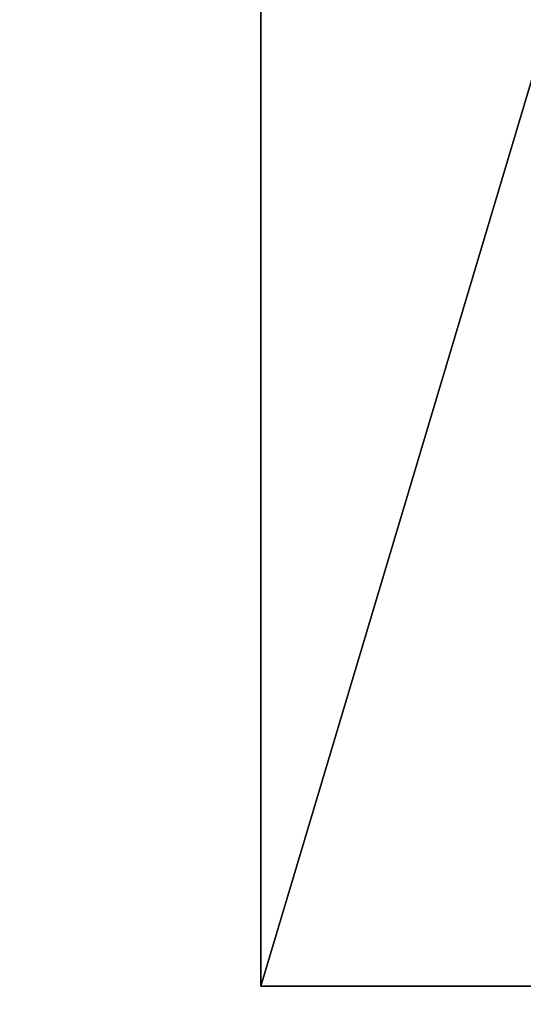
# Model space of a CAD drawing. Header units: millimetres. Extents: x -610 to 610, y -610 to 610.
# Tile 9 of 240: x -195 to -160, y -265 to -195. Entities that reach past the tile are written whole.
import ezdxf

# ---------------------------------------------------------------- set-up
doc = ezdxf.new("R2010")
doc.units = ezdxf.units.MM
doc.layers.add('M-EQPM', color=50, linetype='Continuous', lineweight=30)

# ---------------------------------------------------------------- blocks, each defined once
blk = doc.blocks.new('Renson_Healthbox 3_Control Unit_Control Module - Bathroom Module-22950-_3D_')
at = {"layer": 'M-EQPM'}
mesh = blk.add_polyface(dxfattribs=at)
corners = [(86, -7.77, 61.511), (86, -29.803, 83.544), (86, -59.528, 59.528), (86, -83.544, 29.803), (86, -61.511, 7.77), (86, -58.335, 21.002), (86, -52.348, 33.221), (86, -43.841, 43.841), (86, -33.221, 52.348), (86, -21.002, 58.335)]
mesh.append_faces([[corners[k] for k in face] for face in [(2, 7, 8, 1), (6, 2, 3, 5), (2, 6, 7)]], dxfattribs={"vtx0": -1, "vtx2": -1})
mesh.append_faces([[corners[k] for k in face] for face in [(4, 5, 3)]], dxfattribs={"vtx1": -1})
mesh.append_faces([[corners[k] for k in face] for face in [(8, 9, 1)]], dxfattribs={"vtx1": -1, "vtx2": -1})
mesh.append_faces([[corners[k] for k in face] for face in [(9, 0, 1)]], dxfattribs={"vtx2": -1})
mesh = blk.add_polyface(dxfattribs=at)
corners = [(2, -29.803, 83.544), (2, -59.528, 59.528), (2, -83.544, 29.803), (86, -83.544, 29.803), (86, -59.528, 59.528), (86, -29.803, 83.544)]
mesh.append_faces([[corners[k] for k in face] for face in [(2, 3, 4, 1), (5, 0, 1, 4)]], dxfattribs={"vtx2": -1})
mesh = blk.add_polyface(dxfattribs=at)
corners = [(86, -61.511, 7.77), (86, -83.544, 29.803), (2, -83.544, 29.803), (2, -63.064, 9.324), (17.5, -63.064, 9.324), (17.5, -61.511, 7.77)]
mesh.append_faces([[corners[k] for k in face] for face in [(0, 4, 5)]], dxfattribs={"vtx0": -1})
mesh.append_faces([[corners[k] for k in face] for face in [(4, 0, 1)]], dxfattribs={"vtx0": -1, "vtx2": -1})
mesh.append_faces([[corners[k] for k in face] for face in [(2, 3, 4, 1)]], dxfattribs={"vtx2": -1})

msp = doc.modelspace()

# ---------------------------------------------------------------- linework, layer by layer
at = {"color": 94, "lineweight": 30}
msp.add_circle((0, 0, 200), 609.6, dxfattribs=at)

# ---------------------------------------------------------------- block references
at = {"layer": 'M-EQPM', "rotation": 269.9999999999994}
msp.add_blockref('Renson_Healthbox 3_Control Unit_Control Module - Bathroom Module-22950-_3D_', (-95, -177.5, 74), dxfattribs=at)

doc.saveas('drawing.dxf')
